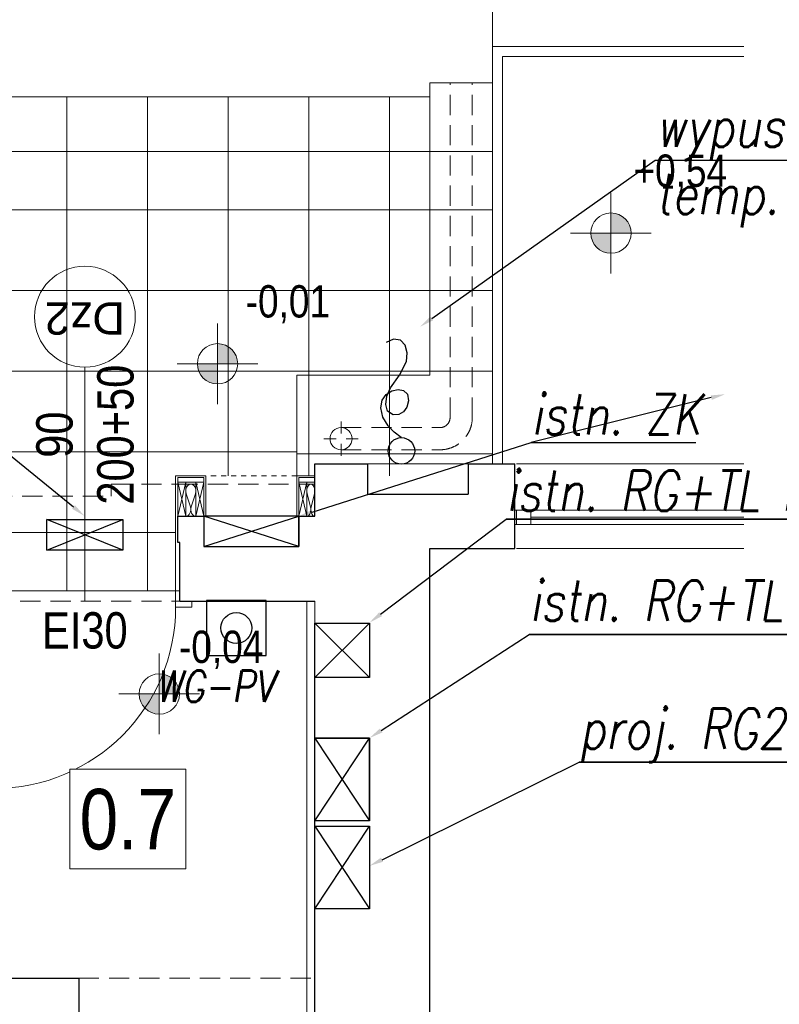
# Model space of a CAD drawing. Extents: x -558982 to 5119495, y -5290134 to 97908.
# Tile 243 of 256: x -425770 to -422006, y -8841 to -3958. Entities that reach past the tile are written whole.
import ezdxf
from ezdxf import colors
from ezdxf.entities.mleader import LeaderData, LeaderLine
from ezdxf.math import Vec2, Vec3

# ---------------------------------------------------------------- set-up
doc = ezdxf.new("R2010")
doc.units = 0
doc.header["$MEASUREMENT"] = 0
doc.linetypes.add('Hidden Line', pattern=[50, 25, -25])
doc.linetypes.add('Krawędzie ukryte', pattern=[150, 100, -50])
for name, color, linetype in [('!OSWIETLENIE-LL', 1, 'Continuous'), ('Arch ocieplenie', 252, 'Continuous'), ('INWENT RZĘDNE', 252, 'Continuous')]:
    doc.layers.add(name, color=color, linetype=linetype)
for name, color, linetype, lineweight in [('$ IE INSTALACJA ELEKTRYCZNA', 1, 'Continuous', 30), ('$ IE TABLICE ELEKTRYCZNE', 1, 'Continuous', 30), ('$ IE WYPUSTY', 1, 'Continuous', 30), ('$ IE_OPISY', 7, 'Continuous', 25), ('$ IE_WYPUSTY', 1, 'Continuous', 30), ('Arch drzwi_Nr_Pióra__10', 252, 'Continuous', 18), ('Arch ocieplenie_Nr_Pióra__44', 252, 'Continuous', 13), ('Arch opisy okien_Nr_Pióra__9', 252, 'Continuous', 13), ('Arch opisy_Nr_Pióra__9', 252, 'Continuous', 13), ('Arch wykończenie_Nr_Pióra__81', 252, 'Continuous', 9), ('Arch wykończenie_Nr_Pióra__9', 252, 'Continuous', 13), ('INSTALACJA IE_Nr_Pióra__88', 252, 'Continuous', 20), ('INWENT DACH_Nr_Pióra__21', 252, 'Continuous', 9), ('INWENT OPISY_Nr_Pióra__21', 252, 'Continuous', 9), ('INWENT OPISY_Nr_Pióra__9', 252, 'Continuous', 13), ('INWENT RZĘDNE_Nr_Pióra__21', 252, 'Continuous', 9), ('INWENT. OKNA_Nr_Pióra__5', 252, 'Continuous', 13), ('INWENT.ŚCIANY_Nr_Pióra__1', 252, 'Continuous', 25), ('INWENT.ŚCIANY_Nr_Pióra__2', 252, 'Continuous', 13), ('INWENT.ŚCIANY_Nr_Pióra__21', 252, 'Continuous', 9), ('Istniejące schody_Nr_Pióra__21', 252, 'Continuous', 9), ('Istniejące schody_Nr_Pióra__5', 252, 'Continuous', 13), ('Istniejące stropy_Nr_Pióra__5', 252, 'Continuous', 13)]:
    doc.layers.add(name, color=color, linetype=linetype, lineweight=lineweight)
doc.styles.add('GENERATED_STYLE_10', font='arial.ttf')
doc.styles.add('GENERATED_STYLE_2', font='ARIALN.TTF')
doc.styles.add('GENERATED_STYLE_3', font='ARIALN.TTF')
doc.styles.add('GENERATED_STYLE_6', font='ARIALN.TTF')
doc.styles.add('ROMANS', font='romans.shx', dxfattribs={"width": 0.85})

# ---------------------------------------------------------------- blocks, each defined once
blk = doc.blocks.new('Izolacja cieplna 14_32', base_point=(-415904.9, 37092.6))
at = {"layer": 'Arch ocieplenie_Nr_Pióra__44', "linetype": 'Continuous'}
for p, q in [((-415902.8, 37204.9), (-415882, 37140.3)), ((-415877.8, 37140.3), (-415857, 37204.9))]:
    blk.add_line(p, q, dxfattribs=at)
for centre, start_param, end_param in [((-415879.9, 37218.6), 4.299595, 8.266775), ((-415904.9, 37126.6), 3.141593, 5.125182), ((-415854.9, 37126.6), 1.158004, 3.141593)]:
    blk.add_ellipse(centre, major_axis=(0, 34), ratio=0.734674, start_param=start_param, end_param=end_param, dxfattribs=at)
blk = doc.blocks.new('Izolacja cieplna 14_33', base_point=(-415304.9, 37092.6))
at = {"layer": 'Arch ocieplenie_Nr_Pióra__44', "linetype": 'Continuous'}
for p, q in [((-415303.3, 37204.9), (-415286.6, 37140.3)), ((-415283.3, 37140.3), (-415266.6, 37204.9))]:
    blk.add_line(p, q, dxfattribs=at)
for centre, start_param, end_param in [((-415284.9, 37218.6), 4.299595, 8.266775), ((-415304.9, 37126.6), 3.141593, 5.125182), ((-415264.9, 37126.6), 1.158004, 3.141593)]:
    blk.add_ellipse(centre, major_axis=(0, 34), ratio=0.587743, start_param=start_param, end_param=end_param, dxfattribs=at)
blk = doc.blocks.new('Koty wysokościowe_1', base_point=(-416035.9, 36211.7))
at = {"layer": 'INWENT RZĘDNE_Nr_Pióra__21', "linetype": 'Continuous'}
for points in [[(-416035.9, 36211.7), (-415935.9, 36211.7), (-415943.5, 36249.9), (-415965.2, 36282.4), (-415997.7, 36304.1), (-416035.9, 36311.7)], [(-416035.9, 36211.7), (-416135.9, 36211.7), (-416128.3, 36173.4), (-416106.6, 36141), (-416074.2, 36119.3), (-416035.9, 36111.7)]]:
    blk.add_hatch(color=256, dxfattribs=at).paths.add_polyline_path(points, flags=0)
for p, q in [((-416035.9, 36011.7), (-416035.9, 36411.7)), ((-416235.9, 36211.7), (-415835.9, 36211.7))]:
    blk.add_line(p, q, dxfattribs=at)
blk.add_circle((-416035.9, 36211.7), 100, dxfattribs=at)
at = {"layer": 'INWENT RZĘDNE_Nr_Pióra__21', "insert": (-415938.3, 36335.8), "char_height": 160, "attachment_point": 7, "style": 'GENERATED_STYLE_2'}
blk.add_mtext('{-0,04}', dxfattribs=at)
blk = doc.blocks.new('Koty wysokościowe_3', base_point=(-415747.3, 37848.8))
at = {"layer": 'INWENT RZĘDNE_Nr_Pióra__21', "linetype": 'Continuous'}
for points in [[(-415747.3, 37848.8), (-415647.3, 37848.8), (-415654.9, 37887.1), (-415676.6, 37919.5), (-415709, 37941.2), (-415747.3, 37948.8)], [(-415747.3, 37848.8), (-415847.3, 37848.8), (-415839.7, 37810.6), (-415818, 37778.1), (-415785.6, 37756.4), (-415747.3, 37748.8)]]:
    blk.add_hatch(color=256, dxfattribs=at).paths.add_polyline_path(points, flags=0)
for p, q in [((-415747.3, 37648.8), (-415747.3, 38048.8)), ((-415947.3, 37848.8), (-415547.3, 37848.8))]:
    blk.add_line(p, q, dxfattribs=at)
blk.add_circle((-415747.3, 37848.8), 100, dxfattribs=at)
at = {"layer": 'INWENT RZĘDNE_Nr_Pióra__21', "insert": (-415607.7, 38048.8), "char_height": 160, "attachment_point": 7, "style": 'GENERATED_STYLE_2'}
blk.add_mtext('{-0,01}', dxfattribs=at)
blk = doc.blocks.new('Koty wysokościowe_11', base_point=(-413797.6, 38497))
at = {"layer": 'INWENT RZĘDNE_Nr_Pióra__21', "linetype": 'Continuous'}
for points in [[(-413797.6, 38497), (-413697.6, 38497), (-413705.2, 38535.2), (-413726.9, 38567.7), (-413759.3, 38589.4), (-413797.6, 38597)], [(-413797.6, 38497), (-413897.6, 38497), (-413890, 38458.7), (-413868.3, 38426.3), (-413835.8, 38404.6), (-413797.6, 38397)]]:
    blk.add_hatch(color=256, dxfattribs=at).paths.add_polyline_path(points, flags=0)
for p, q in [((-413797.6, 38297), (-413797.6, 38697)), ((-413997.6, 38497), (-413597.6, 38497))]:
    blk.add_line(p, q, dxfattribs=at)
blk.add_circle((-413797.6, 38497), 100, dxfattribs=at)
at = {"layer": 'INWENT RZĘDNE_Nr_Pióra__21', "insert": (-413685.8, 38697), "char_height": 160, "attachment_point": 7, "style": 'GENERATED_STYLE_2'}
blk.add_mtext('{+0,54}', dxfattribs=at)
blk = doc.blocks.new('wyłacznik p.poż.')
at = {"layer": '$ IE INSTALACJA ELEKTRYCZNA', "ltscale": 0.5}
for p, q in [((735.6913, 190.623), (735.6913, 190.3225)), ((735.9672, 190.623), (735.6913, 190.623)), ((735.9672, 190.3225), (735.9672, 190.623)), ((735.6913, 190.3225), (735.9672, 190.3225))]:
    blk.add_line(p, q, dxfattribs=at)
at = {"layer": '$ IE INSTALACJA ELEKTRYCZNA', "color": 7, "ltscale": 0.5}
blk.add_circle((735.8293, 190.4728), 0.0778, dxfattribs=at)
blk = doc.blocks.new('ZAPAS KABLA')
at = {"layer": '$ IE WYPUSTY', "linetype": 'ByBlock'}
blk.add_lwpolyline([(0, -0.0716), (0.017, -0.0856), (0.0315, -0.1019), (0.0437, -0.1235), (0.0486, -0.147), (0.0444, -0.1659), (0.0339, -0.1799), (0.0197, -0.1885), (0.0045, -0.1914), (-0.009, -0.1882), (-0.0183, -0.1786), (-0.0206, -0.1621), (-0.0164, -0.1472), (-0.0079, -0.1355), (0.0038, -0.1288), (0.018, -0.1287), (0.0319, -0.1383), (0.0359, -0.155), (0.0323, -0.1752), (0.0231, -0.1955), (0.0003, -0.2267), (-0.018, -0.2597), (-0.0204, -0.2812), (-0.0157, -0.3004), (-0.0044, -0.3134), (0.0129, -0.3163), (0.0308, -0.3086)], dxfattribs=at)
blk.add_circle((0, -0.0387), 0.0329, dxfattribs=at)

msp = doc.modelspace()

# ---------------------------------------------------------------- linework, layer by layer
at = {"layer": '!OSWIETLENIE-LL'}
msp.add_lwpolyline([(-425636.1, -6436.9), (-425259, -6436.9), (-425259, -6588), (-425636.1, -6588)], close=True, dxfattribs=at)
for points in [[(-425259, -6588), (-425636.1, -6436.9)], [(-425636.1, -6588), (-425259, -6436.9)]]:
    msp.add_lwpolyline(points, dxfattribs=at)
at = {"layer": '$ IE TABLICE ELEKTRYCZNE', "color": 1, "linetype": 'Continuous', "lineweight": 30}
for p, q in [((-424307.5, -8367.7), (-424307.5, -7957.7)), ((-424307.5, -7957.7), (-424037.5, -7957.7)), ((-424307.5, -8367.7), (-424037.5, -7957.7)), ((-424307.5, -7957.7), (-424037.5, -8367.7)), ((-424037.5, -7957.7), (-424037.5, -8367.7)), ((-424037.5, -8367.7), (-424307.5, -8367.7))]:
    msp.add_line(p, q, dxfattribs=at)
at = {"layer": 'Arch drzwi_Nr_Pióra__10', "linetype": 'Continuous'}
for p, q in [((-424997.5, -6790.6), (-424997.5, -6870.6)), ((-424977.5, -6790.6), (-424997.5, -6790.6)), ((-424997.5, -6870.6), (-424917.5, -6870.6)), ((-424917.5, -6840.6), (-424917.5, -6870.6))]:
    msp.add_line(p, q, dxfattribs=at)
msp.add_arc((-425897.5, -6870.6), 900, 270, 0, dxfattribs=at)
at = {"layer": 'Arch opisy_Nr_Pióra__9', "linetype": 'Continuous'}
msp.add_line((-425447.5, -5680.6), (-425447.5, -6840.6), dxfattribs=at)
msp.add_circle((-425447.5, -5430.6), 250, dxfattribs=at)
at = {"layer": 'Arch wykończenie_Nr_Pióra__81', "linetype": 'Continuous'}
for p, q in [((-425537.5, -4340.6), (-425537.5, -6790.6)), ((-425137.5, -4340.6), (-425137.5, -6790.6)), ((-424737.5, -4340.6), (-424737.5, -6220.6)), ((-424337.5, -4340.6), (-424337.5, -6220.6)), ((-423937.5, -4340.6), (-423937.5, -6220.6)), ((-423427.5, -4610.6), (-423737.5, -4610.6)), ((-423427.5, -5300.6), (-428917.5, -5300.6)), ((-423427.5, -5700.6), (-428917.5, -5700.6)), ((-424397.5, -6100.6), (-428917.5, -6100.6)), ((-424997.5, -6500.6), (-425897.5, -6500.6)), ((-425897.5, -6790.6), (-424997.5, -6790.6))]:
    msp.add_line(p, q, dxfattribs=at)
at = {"layer": 'Arch wykończenie_Nr_Pióra__9', "linetype": 'Continuous'}
for p, q in [((-424997.5, -6220.6), (-424997.5, -6790.6)), ((-424847.5, -6220.6), (-424997.5, -6220.6)), ((-424987.5, -6228.6), (-424987.5, -6420.6)), ((-424857.5, -6228.6), (-424987.5, -6228.6)), ((-424857.5, -6250.6), (-424857.5, -6228.6)), ((-424847.5, -6420.6), (-424847.5, -6220.6)), ((-424307.5, -6220.6), (-424397.5, -6220.6)), ((-424397.5, -6220.6), (-424397.5, -6420.6)), ((-424307.5, -6228.6), (-424387.5, -6228.6)), ((-424387.5, -6228.6), (-424387.5, -6250.6)), ((-424857.5, -6250.6), (-424987.5, -6250.6)), ((-424987.5, -6420.6), (-424987.5, -6250.6)), ((-424987.5, -6250.6), (-424947.5, -6250.6)), ((-424987.5, -6420.6), (-424947.5, -6250.6)), ((-424947.5, -6420.6), (-424987.5, -6250.6)), ((-424947.5, -6250.6), (-424947.5, -6420.6)), ((-424897.5, -6260.6), (-424947.5, -6260.6)), ((-424897.5, -6420.6), (-424897.5, -6250.6)), ((-424897.5, -6250.6), (-424857.5, -6250.6)), ((-424897.5, -6420.6), (-424857.5, -6250.6)), ((-424857.5, -6420.6), (-424897.5, -6250.6)), ((-424857.5, -6250.6), (-424857.5, -6420.6)), ((-424307.5, -6250.6), (-424387.5, -6250.6)), ((-424387.5, -6420.6), (-424387.5, -6250.6)), ((-424387.5, -6250.6), (-424347.5, -6250.6)), ((-424387.5, -6420.6), (-424347.5, -6250.6)), ((-424347.5, -6420.6), (-424387.5, -6250.6)), ((-424347.5, -6250.6), (-424347.5, -6420.6)), ((-424307.5, -6260.6), (-424347.5, -6260.6)), ((-424947.5, -6420.6), (-424987.5, -6420.6)), ((-424857.5, -6420.6), (-424897.5, -6420.6)), ((-424347.5, -6420.6), (-424387.5, -6420.6))]:
    msp.add_line(p, q, dxfattribs=at)
at = {"layer": 'Arch wykończenie_Nr_Pióra__9', "linetype": 'Hidden Line'}
msp.add_line((-424397.5, -6220.6), (-424847.5, -6220.6), dxfattribs=at)
at = {"layer": 'INSTALACJA IE_Nr_Pióra__88', "color": 0, "linetype": 'Continuous', "lineweight": 30}
for p, q in [((-424857.5, -6420.6), (-424857.5, -6570.6)), ((-424387.5, -6420.6), (-424857.5, -6420.6)), ((-424387.5, -6570.6), (-424857.5, -6420.6)), ((-424857.5, -6570.6), (-424387.5, -6420.6)), ((-424387.5, -6570.6), (-424387.5, -6420.6)), ((-424857.5, -6570.6), (-424387.5, -6570.6)), ((-424307.5, -6950.6), (-424037.5, -6950.6)), ((-424307.5, -7220.6), (-424307.5, -6950.6)), ((-424307.5, -6950.6), (-424037.5, -6950.6)), ((-424037.5, -6950.6), (-424307.5, -7220.6)), ((-424307.5, -6950.6), (-424037.5, -7220.6)), ((-424037.5, -6950.6), (-424037.5, -7220.6)), ((-424037.5, -6950.6), (-424037.5, -7220.6)), ((-424037.5, -7220.6), (-424307.5, -7220.6)), ((-424037.5, -7220.6), (-424307.5, -7220.6)), ((-424307.5, -7930.6), (-424307.5, -7520.6)), ((-424307.5, -7520.6), (-424037.5, -7520.6)), ((-424307.5, -7930.6), (-424037.5, -7520.6)), ((-424307.5, -7520.6), (-424037.5, -7930.6)), ((-424037.5, -7520.6), (-424037.5, -7930.6)), ((-424037.5, -7930.6), (-424307.5, -7930.6))]:
    msp.add_line(p, q, dxfattribs=at)
at = {"layer": 'INWENT DACH_Nr_Pióra__21', "linetype": 'Krawędzie ukryte'}
for p, q in [((-423637.5, -5930.6), (-423637.5, -4270.6)), ((-423527.5, -5930.6), (-423527.5, -4270.6)), ((-424177.5, -5980.6), (-423687.5, -5980.6)), ((-424177.5, -6090.6), (-423687.5, -6090.6))]:
    msp.add_line(p, q, dxfattribs=at)
at = {"layer": 'INWENT DACH_Nr_Pióra__21', "linetype": 'Continuous'}
for p, q in [((-424177.5, -6010.6), (-424177.5, -5950.6)), ((-424202.5, -6035.6), (-424262.5, -6035.6)), ((-424152.5, -6035.6), (-424092.5, -6035.6)), ((-424177.5, -6060.6), (-424177.5, -6120.6))]:
    msp.add_line(p, q, dxfattribs=at)
msp.add_circle((-424177.5, -6035.6), 55, dxfattribs=at)
at = {"layer": 'INWENT DACH_Nr_Pióra__21', "linetype": 'Krawędzie ukryte'}
for radius in [50, 160]:
    msp.add_arc((-423687.5, -5930.6), radius, 270, 0, dxfattribs=at)
at = {"layer": 'INWENT. OKNA_Nr_Pióra__5', "linetype": 'Continuous'}
for p, q in [((-423316.5, -6390.6), (-422182, -6390.6)), ((-423307.5, -6390.6), (-423307.5, -6460.6)), ((-423237.5, -6390.6), (-423237.5, -6460.6)), ((-423237.5, -6425.6), (-422182, -6425.6)), ((-423316.5, -6460.6), (-422182, -6460.6))]:
    msp.add_line(p, q, dxfattribs=at)
at = {"layer": 'INWENT.ŚCIANY_Nr_Pióra__1', "linetype": 'Continuous'}
for p, q in [((-424307.5, -6420.6), (-424307.5, -6160.6)), ((-424307.5, -6160.6), (-424047.5, -6160.6)), ((-424047.5, -6160.6), (-424047.5, -6310.6)), ((-423547.5, -6160.6), (-423547.5, -6310.6)), ((-423547.5, -6160.6), (-423316.5, -6160.6)), ((-423316.5, -6580.6), (-423316.5, -6160.6)), ((-424047.5, -6310.6), (-423547.5, -6310.6)), ((-424987.5, -6550.6), (-424987.5, -6420.6)), ((-424987.5, -6420.6), (-424857.5, -6420.6)), ((-424857.5, -6420.6), (-424857.5, -6570.6)), ((-424387.5, -6420.6), (-424387.5, -6570.6)), ((-424387.5, -6420.6), (-424307.5, -6420.6)), ((-424977.5, -6550.6), (-424987.5, -6550.6)), ((-424977.5, -6840.6), (-424977.5, -6550.6)), ((-424857.5, -6570.6), (-424387.5, -6570.6)), ((-423737.5, -20370.6), (-423737.5, -6580.6)), ((-423737.5, -6580.6), (-423316.5, -6580.6)), ((-424977.5, -6840.6), (-424307.5, -6840.6)), ((-424307.5, -7520.6), (-424307.5, -7220.6)), ((-424037.5, -7520.6), (-424307.5, -7520.6)), ((-424037.5, -7930.6), (-424037.5, -7520.6)), ((-424307.5, -11915.2), (-424307.5, -7930.6)), ((-424037.5, -7930.6), (-424307.5, -7930.6)), ((-426007.5, -8710.6), (-425477.5, -8710.6)), ((-425477.5, -8710.6), (-425477.5, -11422.9))]:
    msp.add_line(p, q, dxfattribs=at)
at = {"layer": 'INWENT.ŚCIANY_Nr_Pióra__2', "linetype": 'Krawędzie ukryte'}
for p, q in [((-425317.5, -6260.6), (-425317.5, -6320.6)), ((-425317.5, -6260.6), (-424987.5, -6260.6)), ((-424987.5, -6260.6), (-424987.5, -6420.6)), ((-424987.5, -6260.6), (-424307.5, -6260.6)), ((-425907.5, -6320.6), (-425317.5, -6320.6))]:
    msp.add_line(p, q, dxfattribs=at)
at = {"layer": 'INWENT.ŚCIANY_Nr_Pióra__21', "linetype": 'Continuous'}
for p, q in [((-424047.5, -6160.6), (-423547.5, -6160.6)), ((-423307.5, -6160.6), (-422182, -6160.6)), ((-424857.5, -6420.6), (-424857.5, -6260.6)), ((-424387.5, -6420.6), (-424387.5, -6260.6)), ((-424857.5, -6420.6), (-424387.5, -6420.6)), ((-424857.5, -6570.6), (-424857.5, -6420.6)), ((-423307.5, -6580.6), (-422182, -6580.6)), ((-424347.5, -6840.6), (-424347.5, -9425.6)), ((-424307.5, -6950.6), (-424307.5, -6840.6)), ((-424307.5, -7220.6), (-424307.5, -6950.6)), ((-424307.5, -7930.6), (-424307.5, -7520.6))]:
    msp.add_line(p, q, dxfattribs=at)
at = {"layer": 'INWENT.ŚCIANY_Nr_Pióra__21', "linetype": 'Krawędzie ukryte'}
msp.add_line((-425917.5, -6840.6), (-424977.5, -6840.6), dxfattribs=at)
at = {"layer": 'Istniejące schody_Nr_Pióra__21', "linetype": 'Continuous'}
for p, q in [((-423377.5, -6160.6), (-423377.5, -4140.6)), ((-423377.5, -4140.6), (-422182, -4140.6))]:
    msp.add_line(p, q, dxfattribs=at)
at = {"layer": 'Istniejące schody_Nr_Pióra__5', "linetype": 'Continuous'}
for p, q in [((-423427.5, -4090.6), (-423427.5, -3110.6)), ((-423427.5, -4270.6), (-423427.5, -4090.6)), ((-423427.5, -4090.6), (-422182, -4090.6)), ((-423737.5, -5720.6), (-423737.5, -4270.6)), ((-423737.5, -4270.6), (-423427.5, -4270.6)), ((-423427.5, -6160.6), (-423427.5, -4270.6)), ((-423737.5, -4340.6), (-428917.5, -4340.6)), ((-423737.5, -4610.6), (-428627.5, -4610.6)), ((-423737.5, -4900.6), (-428337.5, -4900.6)), ((-423737.5, -4900.6), (-423427.5, -4900.6)), ((-424397.5, -6110.6), (-424397.5, -5720.6)), ((-424397.5, -5720.6), (-423737.5, -5720.6)), ((-424397.5, -6260.6), (-424397.5, -6110.6)), ((-424397.5, -6110.6), (-423427.5, -6110.6))]:
    msp.add_line(p, q, dxfattribs=at)
at = {"layer": 'Istniejące stropy_Nr_Pióra__5', "linetype": 'Krawędzie ukryte'}
msp.add_line((-425477.5, -8710.6), (-424307.5, -8710.6), dxfattribs=at)

# ---------------------------------------------------------------- block references
at = {"layer": '$ IE INSTALACJA ELEKTRYCZNA', "color": 7, "xscale": 986.5190147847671, "yscale": 986.5190147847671, "zscale": 986.5190147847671, "rotation": 270}
msp.add_blockref('wyłacznik p.poż.', (-612601.7, 718935.3), dxfattribs=at)
msp.add_blockref('wyłacznik p.poż.', (-612601.7, 718935.3), dxfattribs=at)
at = {"layer": '$ IE_WYPUSTY', "xscale": 1999.99999999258, "yscale": 1999.99999999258, "zscale": 1999.99999999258, "rotation": 181.4641758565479}
msp.add_blockref('ZAPAS KABLA', (-423876.6, -6173.6), dxfattribs=at)
at = {"layer": 'Arch ocieplenie', "color": 104, "linetype": 'Continuous', "lineweight": 13, "true_color": 0x029e21}
for name, p in [('Izolacja cieplna 14_32', (-424947.5, -6420.6)), ('Izolacja cieplna 14_33', (-424347.5, -6420.6))]:
    msp.add_blockref(name, p, dxfattribs=at)
at = {"layer": 'INWENT RZĘDNE'}
for name, p in [('Koty wysokościowe_11', (-422840.2, -5016.2)), ('Koty wysokościowe_3', (-424789.9, -5664.3)), ('Koty wysokościowe_1', (-425078.5, -7301.5))]:
    msp.add_blockref(name, p, dxfattribs=at)

# ---------------------------------------------------------------- texts
at = {"layer": '$ IE_OPISY', "color": 7, "lineweight": 30, "style": 'ROMANS', "oblique": 10, "width": 0.8}
msp.add_text('WG-PV', height=155, rotation=0.0202, dxfattribs=at).set_placement((-425094.9, -7341))
at = {"layer": 'Arch opisy okien_Nr_Pióra__9', "linetype": 'Continuous', "insert": (-425447.5, -5519.7), "char_height": 160, "attachment_point": 2, "rotation": 180, "style": 'GENERATED_STYLE_10'}
msp.add_mtext('{Dz2}', dxfattribs=at)
at = {"layer": 'INWENT OPISY_Nr_Pióra__9', "linetype": 'Continuous', "insert": (-425688.4, -6015.6), "char_height": 180, "width": 1346.334, "attachment_point": 2, "rotation": 90, "line_spacing_factor": 1.007146, "style": 'GENERATED_STYLE_6'}
msp.add_mtext('{90\\P200+50}', dxfattribs=at)
at = {"layer": 'INWENT OPISY_Nr_Pióra__9', "linetype": 'Continuous', "insert": (-425447.5, -6896.2), "char_height": 180, "attachment_point": 2, "style": 'GENERATED_STYLE_6'}
msp.add_mtext('{EI30}', dxfattribs=at)

# ---------------------------------------------------------------- leaders
at = {"layer": '$ IE_OPISY', "color": 7, "lineweight": 30}
ml = msp.add_multileader_mtext('Standard', dxfattribs=at)
ml.set_content('\\Q10;\\W0.8;zasilić z istn obwodu oświetleniowego', color=7, style='ROMANS')
ml.set_leader_properties()
ml.build(insert=Vec2(0, 0))
ml.multileader.update_dxf_attribs({"text_left_attachment_type": 6, "text_right_attachment_type": 6, "dogleg_length": 0.36, "arrow_head_size": 70})
ctx = ml.context
ctx.base_point, ctx.char_height, ctx.arrow_head_size, ctx.landing_gap_size, ctx.plane_origin = Vec3(-430661.2, -4330.8), 200, 70, 0.9, Vec3(-451752.8, -1961.3)
ctx.left_attachment, ctx.right_attachment = 6, 6
notes = []
notes.append((ctx, [(0, (1, 1, 0), (-428037.4, -4330.8), (-1, 0), 0.36, [(0, [(-425449.2, -6418.6)], 0, [])])]))
ctx.mtext.insert, ctx.mtext.rotation, ctx.mtext.width, ctx.mtext.defined_height, ctx.mtext.flow_direction = Vec3(-430660.3, -4064.2), 6.283185, 4429.801, 382.9, 5
ml = msp.add_multileader_mtext('Standard', dxfattribs=at)
ml.set_content('\\Q10;\\W0.8;wypust 2x1mm2 dla zew. czujnika temp. pompy ciepła ', color=7, style='ROMANS')
ml.set_leader_properties()
ml.build(insert=Vec2(0, 0))
ml.multileader.update_dxf_attribs({"text_left_attachment_type": 6, "text_right_attachment_type": 6, "dogleg_length": 0.36, "arrow_head_size": 70})
ctx = ml.context
ctx.base_point, ctx.char_height, ctx.arrow_head_size, ctx.landing_gap_size, ctx.plane_origin = Vec3(-422620.3, -4655.2), 200, 70, 0.9, Vec3(-449818.3, -880.9)
ctx.left_attachment, ctx.right_attachment = 6, 6
notes.append((ctx, [(0, (1, 1, 0), (-422620.7, -4655.2), (1, 0), 0.36, [(0, [(-423785.7, -5480.1)], 0, [])])]))
ctx.mtext.insert, ctx.mtext.rotation, ctx.mtext.width, ctx.mtext.defined_height, ctx.mtext.flow_direction = Vec3(-422619.4, -4388.5), 6.283185, 4429.801, 382.9, 5
ml = msp.add_multileader_mtext('Standard', dxfattribs=at)
ml.set_content('\\Q10;\\W0.8;istn. ZK', color=7, style='ROMANS')
ml.set_leader_properties()
ml.build(insert=Vec2(0, 0))
ml.multileader.update_dxf_attribs({"text_left_attachment_type": 6, "text_right_attachment_type": 6, "dogleg_length": 0.36, "arrow_head_size": 70})
ctx = ml.context
ctx.base_point, ctx.char_height, ctx.arrow_head_size, ctx.landing_gap_size, ctx.plane_origin = Vec3(-423235, -6055.1), 200, 70, 0.9, Vec3(-450420.2, -1821.3)
ctx.left_attachment, ctx.right_attachment = 6, 6
notes.append((ctx, [(0, (1, 1, 0), (-423235.4, -6055.1), (1, 0), 0.36, [(1, [(-422274.8, -5815.1)], 0, []), (0, [(-424387.5, -6420.6)], 0, [])])]))
ctx.mtext.insert, ctx.mtext.rotation, ctx.mtext.width, ctx.mtext.defined_height, ctx.mtext.flow_direction = Vec3(-423234.1, -5815.1), 6.283185, 4429.801, 382.9, 5
ml = msp.add_multileader_mtext('Standard', dxfattribs=at)
ml.set_content('\\Q10;\\W0.8;istn. RG+TL mieszkań', color=7, style='ROMANS')
ml.set_leader_properties()
ml.build(insert=Vec2(0, 0))
ml.multileader.update_dxf_attribs({"text_left_attachment_type": 6, "text_right_attachment_type": 6, "dogleg_length": 0.36, "arrow_head_size": 70})
ctx = ml.context
ctx.base_point, ctx.char_height, ctx.arrow_head_size, ctx.landing_gap_size, ctx.plane_origin = Vec3(-423359.5, -6434), 200, 70, 0.9, Vec3(-450420.2, -2519.2)
ctx.left_attachment, ctx.right_attachment = 6, 6
notes.append((ctx, [(0, (1, 1, 0), (-423359.9, -6434), (1, 0), 0.36, [(1, [(-420704.7, -6434)], 0, []), (0, [(-424037.5, -6948.5)], 0, [])])]))
ctx.mtext.insert, ctx.mtext.rotation, ctx.mtext.width, ctx.mtext.defined_height, ctx.mtext.flow_direction = Vec3(-423358.6, -6194), 6.283185, 4429.801, 382.9, 5
ml = msp.add_multileader_mtext('Standard', dxfattribs=at)
ml.set_content('\\Q10;\\W0.8;istn. RG+TL świetlicy', color=7, style='ROMANS')
ml.set_leader_properties()
ml.build(insert=Vec2(0, 0))
ml.multileader.update_dxf_attribs({"text_left_attachment_type": 6, "text_right_attachment_type": 6, "dogleg_length": 0.36, "arrow_head_size": 70})
ctx = ml.context
ctx.base_point, ctx.char_height, ctx.arrow_head_size, ctx.landing_gap_size, ctx.plane_origin = Vec3(-423244.3, -7006), 200, 70, 0.9, Vec3(-450420.2, -3091.2)
ctx.left_attachment, ctx.right_attachment = 6, 6
notes.append((ctx, [(0, (1, 1, 0), (-423244.7, -7006), (1, 0), 0.36, [(1, [(-420704.7, -7006)], 0, []), (0, [(-424037.5, -7520.6)], 0, [])])]))
ctx.mtext.insert, ctx.mtext.rotation, ctx.mtext.width, ctx.mtext.defined_height, ctx.mtext.flow_direction = Vec3(-423243.4, -6739.3), 6.283185, 4429.801, 382.9, 5
ml = msp.add_multileader_mtext('Standard', dxfattribs=at)
ml.set_content('\\Q10;\\W0.8;proj. RG2 świetlicy', color=7, style='ROMANS')
ml.set_leader_properties()
ml.build(insert=Vec2(0, 0))
ml.multileader.update_dxf_attribs({"text_left_attachment_type": 6, "text_right_attachment_type": 6, "dogleg_length": 0.36, "arrow_head_size": 70})
ctx = ml.context
ctx.base_point, ctx.char_height, ctx.arrow_head_size, ctx.landing_gap_size, ctx.plane_origin = Vec3(-422997, -7639.8), 200, 70, 0.9, Vec3(-450420.2, -3725)
ctx.left_attachment, ctx.right_attachment = 6, 6
notes.append((ctx, [(0, (1, 1, 0), (-422997.4, -7639.8), (1, 0), 0.36, [(1, [(-420704.7, -7639.8)], 0, []), (0, [(-424037.5, -8154.4)], 0, [])])]))
ctx.mtext.insert, ctx.mtext.rotation, ctx.mtext.width, ctx.mtext.defined_height, ctx.mtext.flow_direction = Vec3(-422996.1, -7373.2), 6.283185, 4429.801, 382.9, 5
for ctx, leaders in notes:
    for number, flags, end, landing, length, lines in leaders:
        leader = LeaderData()
        leader.index, (leader.has_last_leader_line, leader.has_dogleg_vector, leader.attachment_direction) = number, flags
        leader.last_leader_point, leader.dogleg_vector, leader.dogleg_length = Vec3(end), Vec3(landing), length
        for number, points, colour, breaks in lines:
            line = LeaderLine()
            line.index, line.vertices, line.color, line.breaks = number, Vec3.list(points), colors.encode_raw_color(colour), breaks
            leader.lines.append(line)
        ctx.leaders.append(leader)

# ---------------------------------------------------------------- next in the draw order: wipeouts: each hides what was drawn before it
at = {"linetype": 'Continuous', "ltscale": 1670844.897716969}
msp.add_wipeout([(-425522.7, -7674.5), (-424946.7, -7674.5), (-424946.7, -8168.6), (-425522.7, -8168.6)], dxfattribs=at).dxf.layer = 'INWENT OPISY_Nr_Pióra__21'

# ---------------------------------------------------------------- next in the draw order: linework, layer by layer
at = {"layer": 'INWENT OPISY_Nr_Pióra__21', "linetype": 'Continuous', "flags": 128}
msp.add_lwpolyline([(-425522.7, -7674.5), (-424946.7, -7674.5), (-424946.7, -8168.6), (-425522.7, -8168.6)], close=True, dxfattribs=at)

# ---------------------------------------------------------------- next in the draw order: texts
at = {"layer": 'INWENT OPISY_Nr_Pióra__21', "linetype": 'Continuous', "insert": (-425234.7, -8076.6), "char_height": 300, "attachment_point": 8, "style": 'GENERATED_STYLE_3'}
msp.add_mtext('{0.7 }', dxfattribs=at)

doc.saveas('drawing.dxf')
